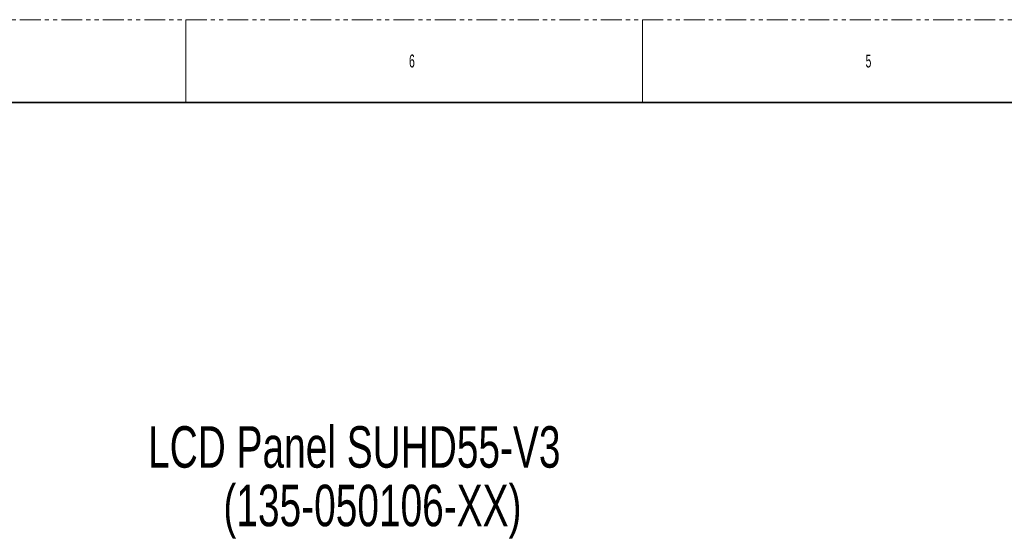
# Model space of a CAD drawing. Header units: millimetres. Extents: x 0 to 1118, y 0 to 864.
# Tile 28 of 254: x 229 to 530, y 705 to 864. Entities that reach past the tile are written whole.
import ezdxf

# ---------------------------------------------------------------- set-up
doc = ezdxf.new("R2010")
doc.units = ezdxf.units.MM
doc.linetypes.add('PHANTOM', pattern=[12.7, 6.35, -1.27, 1.27, -1.27, 1.27, -1.27])
doc.styles.add('SLDTEXTSTYLE3', font='TXT', dxfattribs={"width": 0.7})
doc.styles.add('SLDTEXTSTYLE4', font='TXT', dxfattribs={"width": 0.6})

# ---------------------------------------------------------------- blocks, each defined once
blk = doc.blocks.new('SW_NOTE_0_1')
at = {"color": 0, "linetype": 'Continuous', "lineweight": 0, "char_height": 12.7, "attachment_point": 2, "style": 'SLDTEXTSTYLE3'}
for s, insert in [('LCD Panel SUHD55-V3', (65.68, 16.37)), ('(135-050106-XX)', (71.24, -1.56))]:
    blk.add_mtext(s, dxfattribs=dict(at, insert=insert))

msp = doc.modelspace()

# ---------------------------------------------------------------- linework, layer by layer
at = {"color": 7, "linetype": 'PHANTOM', "lineweight": 18}
msp.add_line((0, 863.6), (1117.6, 863.6), dxfattribs=at)
at = {"color": 7, "linetype": 'Continuous', "lineweight": 18}
for p, q in [((279.4, 863.6), (279.4, 838.2)), ((419.1, 863.6), (419.1, 838.2))]:
    msp.add_line(p, q, dxfattribs=at)
at = {"color": 7, "linetype": 'Continuous', "lineweight": 35}
msp.add_line((12.7, 838.2), (1104.9, 838.2), dxfattribs=at)

# ---------------------------------------------------------------- block references
at = {"color": 7, "linetype": 'Continuous', "lineweight": 0}
msp.add_blockref('SW_NOTE_0_1', (265.236, 722.73), dxfattribs=at)

# ---------------------------------------------------------------- texts
at = {"color": 7, "linetype": 'Continuous', "lineweight": 0, "char_height": 3.969, "attachment_point": 1, "style": 'SLDTEXTSTYLE4'}
for s, insert in [('6', (347.663, 852.929)), ('5', (487.362, 852.929))]:
    msp.add_mtext(s, dxfattribs=dict(at, insert=insert))

doc.saveas('drawing.dxf')
